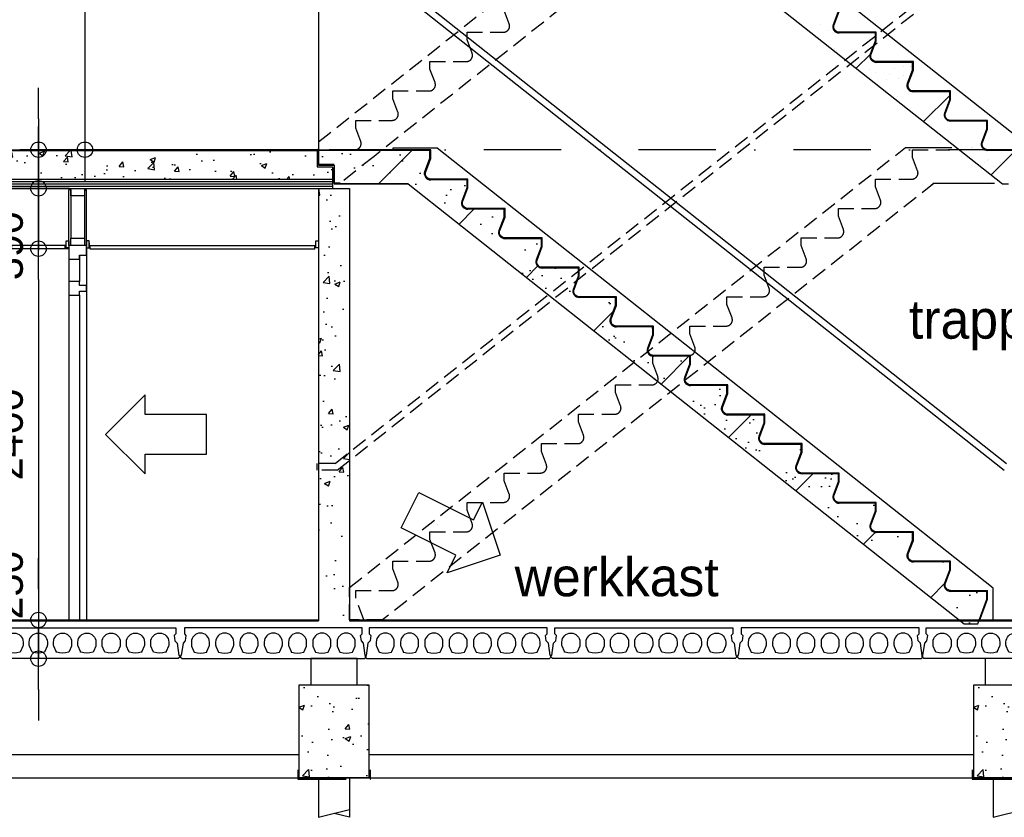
# Model space of a CAD drawing. Extents: x 0 to 140000, y 0 to 84100.
# Tile 89 of 105: x 112482 to 118847, y 44359 to 49515. Entities that reach past the tile are written whole.
import ezdxf
from ezdxf.enums import TextEntityAlignment as Align

# ---------------------------------------------------------------- set-up
doc = ezdxf.new("R2010")
doc.units = 0
doc.header["$LTSCALE"] = 100
doc.header["$MEASUREMENT"] = 0
doc.header["$PDMODE"] = 35
doc.header["$PDSIZE"] = 5
for name, pattern in [('B0201', [50, 31.25, -6.25, 6.25, -6.25]), ('B0702', [4.6875, 3.125, -1.5625]), ('DASHDOT', [1, 0.5, -0.25, 0, -0.25]), ('DASHEDX2', [1.5, 1, -0.5])]:
    doc.linetypes.add(name, pattern=pattern)
doc.layers.get('0').update_dxf_attribs({"linetype": 'CONTINUOUS'})
doc.layers.get('DEFPOINTS').update_dxf_attribs({"linetype": 'CONTINUOUS'})
for name, color, linetype in [('AA24----_TRAPPEN', 1, 'CONTINUOUS'), ('AA28----_ARCEER', 2, 'CONTINUOUS'), ('AA28----_KONSTRUKTIE', 1, 'CONTINUOUS'), ('AL$0A---_WIJZIGINGEN', 2, 'CONTINUOUS'), ('AL$7A---_STRAMIEN', 42, 'B0201'), ('AL$8A---_HULPLIJNEN', 1, 'CONTINUOUS'), ('AL21XN6-_KUNSTSTOF', 2, 'CONTINUOUS'), ('AL23----_VLOEREN', 7, 'CONTINUOUS'), ('AL24----_TRAPPEN', 2, 'CONTINUOUS'), ('AL24MH--_METAAL', 2, 'CONTINUOUS'), ('AL28----_KONSTRUKTIE', 3, 'CONTINUOUS'), ('AL32----_BINNENKOZIJ', 7, 'CONTINUOUS'), ('AL43----_VLOERAFW', 1, 'CONTINUOUS'), ('AL45----_PLAFONDAFW', 7, 'CONTINUOUS'), ('AM$1A---_ALGEMEEN', 1, 'CONTINUOUS'), ('AT$0A---_WIJZIGINGEN', 7, 'CONTINUOUS'), ('AT$1A---_ALGEMEEN', 7, 'CONTINUOUS')]:
    doc.layers.add(name, color=color, linetype=linetype)
doc.styles.add('00_10', font='B-GBP.shx', dxfattribs={"height": 12})
doc.styles.add('03_AT', font='B-GBP')
doc.styles.add('B-01', font='b-gbp')
doc.dimstyles.new('BV100-18', dxfattribs={"dimscale": 100, "dimtxt": 2, "dimasz": 2, "dimexe": 3, "dimexo": 3, "dimgap": 1, "dimtad": 1, "dimdec": 0, "dimzin": 0, "dimtxsty": 'B-01', "dimblk": 'TOD', "dimcen": 1, "dimdle": 1.25, "dimse1": 1, "dimse2": 1, "dimclrd": 1, "dimclre": 1, "dimclrt": 1, "dimazin": 3, "dimtfac": 0.5, "dimtdec": 0, "dimtix": 1, "dimtmove": 0, "dimatfit": 3, "dimtolj": 1, "dimtzin": 0})
pattern_1 = [(50, (0, 0), (358.6301, -31.3761), [37.5, -412.5]), (355, (0, 0), (-69.3757, 376.0961), [30, -330]), (100.4514, (29.9, -2.6), (289.2547, 344.7198), [31.8701, -350.5711]), (46.1842, (0, 100), (533.6205, -82.7595), [56.25, -618.75]), (96.6356, (44.47, 93.1), (467.3314, 487.059), [47.8051, -525.8565]), (351.1842, (0, 100), (467.331, 487.0593), [45, -495]), (21, (50, 75), (298.4535, -201.30945), [37.5, -412.5]), (326, (50, 75), (121.6577, 362.575), [30, -330]), (71.4514, (74.87, 58.22), (420.1113, 161.2652), [31.8701, -350.5711]), (37.5, (0, 0), (6.07993, 166.44693), [0, -326, 0, -335, 0, -331.25]), (7.5, (0, 0), (131.53477, 197.20586), [0, -191, 0, -318.5, 0, -126.25]), (327.5, (-111.5, 0), (266.91122, -11.27744), [0, -125, 0, -390, 0, -517.5]), (317.5, (-161.5, 0), (291.5931, 50.0525), [0, -162.5, 0, -259, 0, -367.5])]

# ---------------------------------------------------------------- blocks, each defined once
blk = doc.blocks.new('16EEN')
at = {"layer": 'AL24----_TRAPPEN', "color": 1, "linetype": 'DASHEDX2'}
for p, q in [((4560, 3060), (3794.3, 3060)), ((3840, 3045), (3840, 3045)), ((3973.7, 2824.2), (3973.7, 2824.2)), ((0, 56.4), (0, 20))]:
    blk.add_line(p, q, dxfattribs=at)
for points in [[(0, 56.4), (2039.9, 1671.3), (3794.3, 3060)], [(4560, 3060), (4560, 3060), (4560, 3060), (4560, 2950), (4460, 2950), (4460, 2824.2), (3973.7, 2824.2)], [(3973.7, 2824.2), (2278.7, 1482.3), (358.6, -37.7)], [(358.6, -37.7), (140, -210.8), (100, -210.8), (100, -90), (0, -90), (0, 20)]]:
    blk.add_lwpolyline(points, dxfattribs=at)
blk.add_lwpolyline([(0, 5), (234.9, 5, 0.227792), (266.1, 20, 0.261738), (272.5, 58.7), (240, 145), (240, 195), (474.9, 195, 0.520567), (512.5, 248.7), (480, 335), (480, 385), (714.9, 385, 0.520567), (752.5, 438.7), (720, 525), (720, 575), (954.9, 575, 0.520567), (992.5, 628.7), (960, 715), (960, 765), (1194.9, 765, 0.520567), (1232.5, 818.7), (1200, 905), (1200, 955), (1434.9, 955, 0.520567), (1472.5, 1008.7), (1440, 1095), (1440, 1145), (1674.9, 1145, 0.520567), (1712.5, 1198.7), (1680, 1285), (1680, 1335), (1914.9, 1335, 0.322881), (1952.8, 1362.4, 0.16924), (1952.5, 1388.7), (1920, 1475), (1920, 1525), (2154.9, 1525, 0.311297), (2192.3, 1550.8, 0.180087), (2192.5, 1578.7), (2160, 1665), (2160, 1715), (2394.9, 1715, 0.520567), (2432.5, 1768.7), (2400, 1855), (2400, 1905), (2634.9, 1905, 0.520567), (2672.5, 1958.7), (2640, 2045), (2640, 2095), (2874.9, 2095, 0.520567), (2912.5, 2148.7), (2880, 2235), (2880, 2285), (3114.9, 2285, 0.520567), (3152.5, 2338.7), (3120, 2425), (3120, 2475), (3354.9, 2475, 0.520567), (3392.5, 2528.7), (3360, 2615), (3360, 2665), (3594.9, 2665, 0.520567), (3632.5, 2718.7), (3600, 2805), (3600, 2855), (3834.9, 2855, 0.520567), (3872.5, 2908.7), (3840, 2995), (3840, 3045), (4560, 3045)], format="xyb", dxfattribs=at)
blk = doc.blocks.new('TOD')
for p, q in [((0, -1), (0, 1)), ((-1, 0), (1, 0))]:
    blk.add_line(p, q)
blk.add_circle((0, 0), 0.25)
blk = doc.blocks.new('*D138')
at = {"color": 1, "linetype": 'BYBLOCK'}
blk.add_line((112604, 50874.7), (112604, 48874.7), dxfattribs=at)
at = {"layer": 'DEFPOINTS', "color": 0, "linetype": 'BYBLOCK'}
for p in [(112404, 51074.7), (112404, 48674.7), (112604, 48674.7)]:
    blk.add_point(p, dxfattribs=at)
at = {"color": 1, "linetype": 'BYBLOCK', "xscale": 200, "yscale": 200, "zscale": 200}
for p, rotation in [((112604, 51074.7), 90), ((112604, 48674.7), 270)]:
    blk.add_blockref('TOD', p, dxfattribs=dict(at, rotation=rotation))
at = {"color": 1, "linetype": 'BYBLOCK', "insert": (112404, 49874.7), "char_height": 200, "attachment_point": 5, "rotation": 90, "style": 'B-01'}
blk.add_mtext('\\A1;2400', dxfattribs=at)
blk = doc.blocks.new('*D139')
at = {"color": 1, "linetype": 'BYBLOCK'}
for p, q in [((112604, 48874.7), (112604, 49074.7)), ((112604, 48674.7), (112604, 48424.7)), ((112604, 48674.7), (112604, 48424.7)), ((112604, 48224.7), (112604, 48024.7))]:
    blk.add_line(p, q, dxfattribs=at)
at = {"layer": 'DEFPOINTS', "color": 0, "linetype": 'BYBLOCK'}
for p in [(112404, 48674.7), (112604, 48424.7), (112604, 48424.7)]:
    blk.add_point(p, dxfattribs=at)
at = {"color": 1, "linetype": 'BYBLOCK', "xscale": 200, "yscale": 200, "zscale": 200}
for p, rotation in [((112604, 48674.7), 270), ((112604, 48424.7), 90)]:
    blk.add_blockref('TOD', p, dxfattribs=dict(at, rotation=rotation))
at = {"color": 1, "linetype": 'BYBLOCK', "insert": (112169.5, 49000.2), "char_height": 200, "attachment_point": 5, "rotation": 90, "style": 'B-01'}
blk.add_mtext('\\A1;250', dxfattribs=at)
blk = doc.blocks.new('*D140')
at = {"color": 1, "linetype": 'BYBLOCK'}
for p, q in [((112604, 48624.7), (112604, 48824.7)), ((112604, 48424.7), (112604, 48034.7)), ((112604, 48424.7), (112604, 48034.7)), ((112604, 47834.7), (112604, 47634.7))]:
    blk.add_line(p, q, dxfattribs=at)
at = {"layer": 'DEFPOINTS', "color": 0, "linetype": 'BYBLOCK'}
for p in [(112804, 48424.7), (112604, 48034.7), (112804, 48034.7)]:
    blk.add_point(p, dxfattribs=at)
at = {"color": 1, "linetype": 'BYBLOCK', "xscale": 200, "yscale": 200, "zscale": 200}
for p, rotation in [((112604, 48424.7), 270), ((112604, 48034.7), 90)]:
    blk.add_blockref('TOD', p, dxfattribs=dict(at, rotation=rotation))
at = {"color": 1, "linetype": 'BYBLOCK', "insert": (112404, 48054.5), "char_height": 200, "attachment_point": 5, "rotation": 90, "style": 'B-01'}
blk.add_mtext('\\A1;390', dxfattribs=at)
blk = doc.blocks.new('*D141')
at = {"color": 1, "linetype": 'BYBLOCK'}
blk.add_line((112604, 47834.7), (112604, 45834.7), dxfattribs=at)
at = {"layer": 'DEFPOINTS', "color": 0, "linetype": 'BYBLOCK'}
for p in [(112404, 48034.7), (112404, 45634.7), (112604, 45634.7)]:
    blk.add_point(p, dxfattribs=at)
at = {"color": 1, "linetype": 'BYBLOCK', "xscale": 200, "yscale": 200, "zscale": 200}
for p, rotation in [((112604, 48034.7), 90), ((112604, 45634.7), 270)]:
    blk.add_blockref('TOD', p, dxfattribs=dict(at, rotation=rotation))
at = {"color": 1, "linetype": 'BYBLOCK', "insert": (112404, 46834.7), "char_height": 200, "attachment_point": 5, "rotation": 90, "style": 'B-01'}
blk.add_mtext('\\A1;2400', dxfattribs=at)
blk = doc.blocks.new('*D142')
at = {"color": 1, "linetype": 'BYBLOCK'}
for p, q in [((112504, 45834.7), (112504, 46034.7)), ((112504, 45634.7), (112504, 45384.7)), ((112504, 45634.7), (112504, 45384.7)), ((112504, 45184.7), (112504, 44984.7))]:
    blk.add_line(p, q, dxfattribs=at)
at = {"layer": 'DEFPOINTS', "color": 0, "linetype": 'BYBLOCK'}
for p in [(112304, 45634.7), (112504, 45384.7), (112504, 45384.7)]:
    blk.add_point(p, dxfattribs=at)
at = {"color": 1, "linetype": 'BYBLOCK', "xscale": 200, "yscale": 200, "zscale": 200}
for p, rotation in [((112504, 45634.7), 270), ((112504, 45384.7), 90)]:
    blk.add_blockref('TOD', p, dxfattribs=dict(at, rotation=rotation))
at = {"color": 1, "linetype": 'BYBLOCK', "insert": (112304, 45860.2), "char_height": 200, "attachment_point": 5, "rotation": 90, "style": 'B-01'}
blk.add_mtext('\\A1;250', dxfattribs=at)
blk = doc.blocks.new('N110200A_8790002')
blk.add_lwpolyline([(590, 0), (600, 10), (600, 20), (595, 20), (583.485281, 100.60303), (569.343146, 114.745166), (564.393398, 149.393398), (575, 160), (575, 200), (-575, 200), (-575, 160), (-564.393398, 149.393398), (-569.343146, 114.745166), (-583.485281, 100.60303), (-595, 20), (-600, 20), (-600, 10), (-590, 0)], close=True)
for points in [[(-529.5, 106.5), (-529.5, 86.873683, 0.099699), (-528.330573, 81.0672), (-513.225136, 45.08727, 0.216278), (-508.981623, 41.155233, 0.162058), (-433.018377, 41.155233, 0.216278), (-428.774864, 45.08727), (-413.669427, 81.0672, 0.099699), (-412.5, 86.873683), (-412.5, 106.5, 1)], [(-372.5, 106.5), (-372.5, 86.873683, 0.099699), (-371.330573, 81.0672), (-356.225136, 45.08727, 0.216278), (-351.981623, 41.155233, 0.162058), (-276.018377, 41.155233, 0.216278), (-271.774864, 45.08727), (-256.669427, 81.0672, 0.099699), (-255.5, 86.873683), (-255.5, 106.5, 1)], [(-215.5, 106.5), (-215.5, 86.873683, 0.099699), (-214.330573, 81.0672), (-199.225136, 45.08727, 0.216278), (-194.981623, 41.155233, 0.162058), (-119.018377, 41.155233, 0.216278), (-114.774864, 45.08727), (-99.669427, 81.0672, 0.099699), (-98.5, 86.873683), (-98.5, 106.5, 1)], [(-58.5, 106.5), (-58.5, 86.873683, 0.099699), (-57.330573, 81.0672), (-42.225136, 45.08727, 0.216278), (-37.981623, 41.155233, 0.162058), (37.981623, 41.155233, 0.216278), (42.225136, 45.08727), (57.330573, 81.0672, 0.099699), (58.5, 86.873683), (58.5, 106.5, 1)], [(98.5, 106.5), (98.5, 86.873683, 0.099699), (99.669427, 81.0672), (114.774864, 45.08727, 0.216278), (119.018377, 41.155233, 0.162058), (194.981623, 41.155233, 0.216278), (199.225136, 45.08727), (214.330573, 81.0672, 0.099699), (215.5, 86.873683), (215.5, 106.5, 1)], [(255.5, 106.5), (255.5, 86.873683, 0.099699), (256.669427, 81.0672), (271.774864, 45.08727, 0.216278), (276.018377, 41.155233, 0.162058), (351.981623, 41.155233, 0.216278), (356.225136, 45.08727), (371.330573, 81.0672, 0.099699), (372.5, 86.873683), (372.5, 106.5, 1)], [(412.5, 106.5), (412.5, 86.873683, 0.099699), (413.669427, 81.0672), (428.774864, 45.08727, 0.216278), (433.018377, 41.155233, 0.162058), (508.981623, 41.155233, 0.216278), (513.225136, 45.08727), (528.330573, 81.0672, 0.099699), (529.5, 86.873683), (529.5, 106.5, 1)]]:
    blk.add_lwpolyline(points, format="xyb", close=True)
blk = doc.blocks.new('AS00S005')
at = {"layer": 'AL$0A---_WIJZIGINGEN'}
blk.add_lwpolyline([(0, 0), (-5.12, -5.12), (-5.12, -2.56), (-13.06, -2.56), (-13.06, 2.56), (-5.12, 2.56), (-5.12, 5.12)], close=True, dxfattribs=at)
at = {"layer": 'AT$0A---_WIJZIGINGEN', "color": 3, "style": '03_AT'}
blk.add_attdef('NUMMER', text='', height=3.5, dxfattribs=at).set_placement((-8.98, -0.06), align=Align.MIDDLE)

msp = doc.modelspace()

# ---------------------------------------------------------------- hatches: boundary and pattern name
at = {"layer": 'AA24----_TRAPPEN'}
h = msp.add_hatch(dxfattribs=at)
h.set_pattern_fill('PREFAB3', color=1, scale=880, style=0)
h.set_pattern_definition([(0, (140.8, 387.2), (519.2, 378.4), [0, -211.2, 0, -281.6, 0, -492.8]), (10, (501.6, 792), (291.1806, 730.4603), [0, -545.6, 0, -123.2, 0, -466.4]), (20, (202.4, 704), (185.4513, 854.139), [0, -378.4, 0, -255.2, 0, -554.4]), (30, (545.6, 616), (20.883, 703.0296), [0, -492.8, 0, -624.8, 0, -448.8]), (40, (396, 528), (246.4736, 746.7323), [0, -360.8, 0, -290.4, 0, -501.6]), (50, (765.6, 440), (-135.5938, 550.3049), [0, -105.6, 0, -695.2, 0, -413.6]), (60, (598.4, 352), (-132.2086, 950.208), [0, -132, 0, -413.6, 0, -475.2]), (70, (387.2, 264), (-247.9574, 502.2987), [0, -246.4, 0, -281.6, 0, -642.4]), (80, (448.8, 176), (-300.8515, 624.9365), [0, -316.8, 0, -378.4]), (90, (827.2, 88), (-589.6, 404.8), [0, -484, 0, -272.8, 0, -642.4]), (100, (88, 176), (-533.1868, 236.6077), [0, -246.4, 0, -510.4, 0, -580.8]), (110, (176, 264), (-551.9752, 435.9014), [0, -422.4, 0, -334.4, 0, -466.4]), (120, (264, 352), (-784.9035, 268.2927), [0, -580.8, 0, -184.8, 0, -668.8]), (130, (352, 440), (-581.375, -5.353), [0, -334.4, 0, -123.2, 0, -686.4]), (140, (440, 528), (-914.1775, -117.458), [0, -96.8, 0, -510.4, 0, -422.4]), (150, (528, 616), (-707.5142, -292.6506), [0, -246.4, 0, -290.4, 0, -563.2]), (160, (616, 704), (-870.7687, -488.436), [0, -519.2, 0, -211.2, 0, -360.8]), (170, (704, 792), (-426.616, -443.0498), [0, -334.4, 0, -193.6, 0, -677.6]), (45, (0, 0), (-390.2777, 390.2777), [])])
edge = h.paths.add_edge_path()
edge.add_line((116814.7, 47289.6), (116814.7, 47339.6))
edge.add_line((116814.7, 47339.6), (116579.8, 47339.6))
edge.add_arc((116579.8, 47379.6), 40, 158.78874, 270, ccw=False)
edge.add_line((116542.5, 47394.1), (116574.7, 47479.6))
edge.add_line((116574.7, 47479.6), (116574.7, 47529.6))
edge.add_line((116574.7, 47529.6), (116339.8, 47529.6))
edge.add_arc((116339.8, 47569.6), 40, 158.78874, 270, ccw=False)
edge.add_line((116302.5, 47584.1), (116334.7, 47669.6))
edge.add_line((116334.7, 47669.6), (116334.7, 47719.6))
edge.add_line((116334.7, 47719.6), (116099.8, 47719.6))
edge.add_arc((116099.8, 47759.6), 40, 158.78874, 270, ccw=False)
edge.add_line((116062.5, 47774.1), (116094.7, 47859.6))
edge.add_line((116094.7, 47859.6), (116094.7, 47909.6))
edge.add_line((116094.7, 47909.6), (115859.8, 47909.6))
edge.add_arc((115859.8, 47949.6), 40, 158.78874, 270, ccw=False)
edge.add_line((115822.5, 47964.1), (115854.7, 48049.6))
edge.add_line((115854.7, 48049.6), (115854.7, 48099.6))
edge.add_line((115854.7, 48099.6), (115619.8, 48099.6))
edge.add_arc((115619.8, 48139.6), 40, 158.78874, 270, ccw=False)
edge.add_line((115582.5, 48154.1), (115614.7, 48239.6))
edge.add_line((115614.7, 48239.6), (115614.7, 48289.6))
edge.add_line((115614.7, 48289.6), (115379.8, 48289.6))
edge.add_arc((115379.8, 48329.6), 40, 158.78874, 270, ccw=False)
edge.add_line((115342.5, 48344.1), (115374.7, 48429.6))
edge.add_line((115374.7, 48429.6), (115374.7, 48479.6))
edge.add_line((115374.7, 48479.6), (115139.8, 48479.6))
edge.add_arc((115139.8, 48519.6), 40, 158.78874, 270, ccw=False)
edge.add_line((115102.5, 48534.1), (115134.7, 48619.6))
edge.add_line((115134.7, 48619.6), (115134.7, 48669.6))
edge.add_line((115134.7, 48669.6), (114414.7, 48669.7))
edge.add_line((114414.7, 48669.7), (114414.7, 48574.6))
edge.add_line((114414.7, 48574.6), (114514.7, 48574.6))
edge.add_line((114514.7, 48574.6), (114514.7, 48453.8))
edge.add_line((114514.7, 48453.8), (114994.7, 48453.8))
edge.add_line((114994.7, 48453.8), (118587.3, 45609.6))
edge.add_line((118587.3, 45609.6), (118675.4, 45609.6))
edge.add_line((118675.4, 45609.6), (118734.7, 45769.6))
edge.add_line((118734.7, 45769.6), (118734.7, 45819.6))
edge.add_line((118734.7, 45819.6), (118499.8, 45819.6))
edge.add_arc((118499.8, 45859.6), 40, 158.78874, 270, ccw=False)
edge.add_line((118462.5, 45874.1), (118494.7, 45959.6))
edge.add_line((118494.7, 45959.6), (118494.7, 46009.6))
edge.add_line((118494.7, 46009.6), (118259.8, 46009.6))
edge.add_arc((118259.8, 46049.6), 40, 158.78874, 270, ccw=False)
edge.add_line((118222.5, 46064.1), (118254.7, 46149.6))
edge.add_line((118254.7, 46149.6), (118254.7, 46199.6))
edge.add_line((118254.7, 46199.6), (118019.8, 46199.6))
edge.add_arc((118019.8, 46239.6), 40, 158.78874, 270, ccw=False)
edge.add_line((117982.5, 46254.1), (118014.7, 46339.6))
edge.add_line((118014.7, 46339.6), (118014.7, 46389.6))
edge.add_line((118014.7, 46389.6), (117779.8, 46389.6))
edge.add_arc((117779.8, 46429.6), 40, 158.78874, 270, ccw=False)
edge.add_line((117742.5, 46444.1), (117774.7, 46529.6))
edge.add_line((117774.7, 46529.6), (117774.7, 46579.6))
edge.add_line((117774.7, 46579.6), (117539.8, 46579.6))
edge.add_arc((117539.8, 46619.6), 40, 158.78874, 270, ccw=False)
edge.add_line((117502.5, 46634.1), (117534.7, 46719.6))
edge.add_line((117534.7, 46719.6), (117534.7, 46769.6))
edge.add_line((117534.7, 46769.6), (117299.8, 46769.6))
edge.add_arc((117299.8, 46809.6), 40, 158.78874, 270, ccw=False)
edge.add_line((117262.5, 46824.1), (117294.7, 46909.6))
edge.add_line((117294.7, 46909.6), (117294.7, 46959.6))
edge.add_line((117294.7, 46959.6), (117059.8, 46959.6))
edge.add_arc((117059.8, 46999.6), 40, 158.78874, 270, ccw=False)
edge.add_line((117022.5, 47014.1), (117054.7, 47099.6))
edge.add_line((117054.7, 47099.6), (117054.7, 47149.6))
edge.add_line((117054.7, 47149.6), (116819.8, 47149.6))
edge.add_arc((116819.8, 47189.6), 40, 158.78874, 270, ccw=False)
edge.add_line((116782.5, 47204.1), (116814.7, 47289.6))
at = {"layer": 'AA28----_ARCEER'}
h = msp.add_hatch(dxfattribs=at)
h.set_pattern_fill('AR-CONC', color=1, scale=50, style=0)
h.set_pattern_definition(pattern_1)
h.paths.add_polyline_path([(114404.7, 48669.7), (109916.7, 48669.7), (109716.7, 48669.7), (109716.7, 47834.7), (109916.7, 47834.7), (109916.7, 48424.7), (109916.7, 48484.7), (114504.7, 48484.7), (114504.7, 48564.6), (114404.7, 48564.6)])
h = msp.add_hatch(dxfattribs=at)
h.set_pattern_fill('AR-CONC', color=1, scale=50, style=0)
h.set_pattern_definition(pattern_1)
h.paths.add_polyline_path([(114414.7, 45634.7), (114614.7, 45634.7), (114614.7, 48424.7), (114414.7, 48424.7)])
at = {"layer": 'AA28----_KONSTRUKTIE'}
h = msp.add_hatch(dxfattribs=at)
h.set_pattern_fill('AR-CONC', color=256, scale=50, style=0)
h.set_pattern_definition([(50, (-6267, 0), (358.6301, -31.3761), [37.5, -412.5]), (355, (-6267, 0), (-69.3757, 376.0961), [30, -330]), (100.4514, (-6237.1, -2.6), (289.2547, 344.7198), [31.8701, -350.5711]), (46.1842, (-6267, 100), (533.6205, -82.7595), [56.25, -618.75]), (96.6356, (-6222.53, 93.1), (467.3314, 487.059), [47.8051, -525.8565]), (351.1842, (-6267, 100), (467.331, 487.0593), [45, -495]), (21, (-6217, 75), (298.4535, -201.30945), [37.5, -412.5]), (326, (-6217, 75), (121.6577, 362.575), [30, -330]), (71.4514, (-6192.13, 58.22), (420.1113, 161.26525), [31.8701, -350.5711]), (37.5, (-6267, 0), (6.07993, 166.44693), [0, -326, 0, -335, 0, -331.25]), (7.5, (-6267, 0), (131.53477, 197.20586), [0, -191, 0, -318.5, 0, -126.25]), (327.5, (-6378.5, 0), (266.91122, -11.27744), [0, -125, 0, -390, 0, -517.5]), (317.5, (-6428.5, 0), (291.5931, 50.0525), [0, -162.5, 0, -259, 0, -367.5])])
h.paths.add_polyline_path([(114289.7, 45214.7), (114739.7, 45214.7), (114739.7, 44614.7), (114289.7, 44614.7)])
h = msp.add_hatch(dxfattribs=at)
h.set_pattern_fill('AR-CONC', color=256, scale=50, style=0)
h.set_pattern_definition([(50, (-1907, 0), (358.6301, -31.3761), [37.5, -412.5]), (355, (-1907, 0), (-69.3757, 376.0961), [30, -330]), (100.4514, (-1877.1, -2.6), (289.2547, 344.7198), [31.8701, -350.5711]), (46.1842, (-1907, 100), (533.6205, -82.7595), [56.25, -618.75]), (96.6356, (-1862.53, 93.1), (467.3314, 487.059), [47.8051, -525.8565]), (351.1842, (-1907, 100), (467.331, 487.0593), [45, -495]), (21, (-1857, 75), (298.4535, -201.30945), [37.5, -412.5]), (326, (-1857, 75), (121.6577, 362.575), [30, -330]), (71.4514, (-1832.13, 58.22), (420.1113, 161.26525), [31.8701, -350.5711]), (37.5, (-1907, 0), (6.07993, 166.44693), [0, -326, 0, -335, 0, -331.25]), (7.5, (-1907, 0), (131.53477, 197.20586), [0, -191, 0, -318.5, 0, -126.25]), (327.5, (-2018.5, 0), (266.91122, -11.27744), [0, -125, 0, -390, 0, -517.5]), (317.5, (-2068.5, 0), (291.5931, 50.0525), [0, -162.5, 0, -259, 0, -367.5])])
h.paths.add_polyline_path([(118649.7, 45214.7), (119099.7, 45214.7), (119099.7, 44614.7), (118649.7, 44614.7)])

# ---------------------------------------------------------------- linework, layer by layer
for p, q in [((112812.3, 48414.7), (112800.3, 48414.7)), ((112902.3, 48414.7), (112914.3, 48414.7))]:
    msp.add_line(p, q)
for points in [[(112902.3, 48424.7), (112902.3, 48376.7), (112812.3, 48376.7), (112812.3, 48424.7)], [(112902.3, 48103.7), (112902.3, 48055.7), (112812.3, 48055.7), (112812.3, 48103.7)]]:
    msp.add_lwpolyline(points, close=True)
at = {"layer": 'AA24----_TRAPPEN', "color": 1}
for p, q in [((117659, 49484.6), (117659, 49484.6)), ((117707, 49447.3), (117707, 49447.3)), ((117748.5, 49326.1), (117748.5, 49326.1)), ((117762, 49319.2), (117762, 49319.2)), ((117890.3, 49201.5), (117982.3, 49293.4)), ((118195.8, 49213.8), (118195.8, 49213.8)), ((118240.2, 49210.7), (118240.2, 49210.7)), ((117975.4, 49196), (117975.4, 49196)), ((118014.9, 49171.6), (118014.9, 49171.6)), ((118106.4, 49158.3), (118106.4, 49158.3)), ((118139, 49199.3), (118139, 49199.3)), ((118196.9, 49156.9), (118196.9, 49156.9)), ((118240.4, 49169.3), (118240.4, 49169.3)), ((118086.9, 49126.7), (118086.9, 49126.7)), ((118162.6, 49133.7), (118162.6, 49133.7)), ((118157.6, 49016), (118157.6, 49016)), ((118326, 48856.6), (118494.7, 49025.3)), ((118381.5, 48919.3), (118381.5, 48919.3)), ((118495.3, 48806.2), (118495.3, 48806.2)), ((118714.6, 48769.2), (118714.6, 48769.2)), ((118637, 48688), (118637, 48688)), ((118638.9, 48690.8), (118638.9, 48690.8)), ((118761.6, 48511.7), (118919.6, 48669.7)), ((118716.2, 48593.6), (118716.2, 48593.6)), ((118737.3, 48606.4), (118737.3, 48606.4)), ((118747.2, 48611.2), (118747.2, 48611.2)), ((118775.2, 48567.9), (118775.2, 48567.9)), ((118824.5, 48590.2), (118824.5, 48590.2))]:
    msp.add_line(p, q, dxfattribs=at)
at = {"layer": 'AL$7A---_STRAMIEN', "color": 1, "linetype": 'DASHDOT', "ltscale": 10}
msp.add_line((130984.9, 48674.7), (100957.8, 48674.7), dxfattribs=at)
at = {"layer": 'AL$8A---_HULPLIJNEN'}
for p, q in [((118209, 48689.7), (118508.3, 48689.7)), ((118394.7, 48458.8), (118783.3, 48458.8)), ((110016.7, 44764.7), (114289.7, 44764.7)), ((114739.7, 44764.7), (118649.7, 44764.7)), ((110016.7, 44614.7), (120631.7, 44614.7))]:
    msp.add_line(p, q, dxfattribs=at)
at = {"layer": 'AL21XN6-_KUNSTSTOF', "color": 0, "linetype": 'B0702'}
for points in [[(114279.7, 44664.7), (114279.7, 44604.7), (114749.7, 44604.7), (114749.7, 44664.7)], [(118639.7, 44664.7), (118639.7, 44604.7), (119109.7, 44604.7), (119109.7, 44664.7)]]:
    msp.add_lwpolyline(points, dxfattribs=at)
at = {"layer": 'AL23----_VLOEREN'}
for p, q in [((114414.7, 48574.7), (114414.7, 48624.7)), ((109716.7, 45629.7), (114414.7, 45629.7)), ((114614.7, 45629.7), (120706.7, 45629.7))]:
    msp.add_line(p, q, dxfattribs=at)
at = {"layer": 'AL23----_VLOEREN', "color": 3}
for p, q in [((109916.7, 48484.7), (114504.7, 48484.7)), ((109916.7, 48424.7), (114504.7, 48424.7))]:
    msp.add_line(p, q, dxfattribs=at)
at = {"layer": 'AL23----_VLOEREN', "color": 8}
for p, q in [((109916.7, 48469.7), (114504.7, 48469.7)), ((109916.7, 48454.7), (114504.7, 48454.7)), ((109916.7, 48439.7), (114504.7, 48439.7))]:
    msp.add_line(p, q, dxfattribs=at)
at = {"layer": 'AL23----_VLOEREN', "color": 3}
msp.add_lwpolyline([(109916.7, 48669.7), (114404.7, 48669.7), (114404.7, 48564.6), (114504.7, 48564.6), (114504.7, 48424.7)], dxfattribs=at)
at = {"layer": 'AL24----_TRAPPEN', "color": 1}
for p, q in [((118974.7, 48720.9), (115180.4, 51724.7)), ((114894.7, 48684.7), (114894.7, 48669.7)), ((115180.4, 48684.7), (114894.7, 48684.7)), ((118499.8, 45824.6), (118739.7, 45824.6))]:
    msp.add_line(p, q, dxfattribs=at)
at = {"layer": 'AL24----_TRAPPEN', "color": 0}
for p, q in [((114994.7, 51493.8), (118834.7, 48453.8)), ((114994.7, 48453.8), (114514.7, 48453.8)), ((118834.7, 48453.8), (118874.7, 48453.8))]:
    msp.add_line(p, q, dxfattribs=at)
at = {"layer": 'AL24----_TRAPPEN'}
for p, q in [((114994.7, 51493.8), (118834.7, 48453.8)), ((117742.5, 49484.1), (117774.7, 49569.7)), ((118014.7, 49429.7), (117779.8, 49429.7)), ((118014.7, 49379.7), (118014.7, 49429.7)), ((117982.5, 49294.1), (118014.7, 49379.7)), ((118254.7, 49239.7), (118019.8, 49239.7)), ((118254.7, 49189.7), (118254.7, 49239.7)), ((118222.5, 49104.1), (118254.7, 49189.7)), ((118494.7, 49049.7), (118259.8, 49049.7)), ((118494.7, 48999.7), (118494.7, 49049.7)), ((118462.5, 48914.1), (118494.7, 48999.7)), ((118734.7, 48859.7), (118499.8, 48859.7)), ((118734.7, 48809.7), (118734.7, 48859.7)), ((118702.5, 48724.1), (118734.7, 48809.7)), ((115134.7, 48669.6), (114414.7, 48669.7)), ((114414.7, 48669.7), (114414.7, 48574.6)), ((115134.7, 48619.6), (115134.7, 48669.6)), ((118974.7, 48669.7), (118739.8, 48669.7)), ((114414.7, 48574.6), (114514.7, 48574.6)), ((114514.7, 48574.6), (114514.7, 48453.8)), ((115102.5, 48534.1), (115134.7, 48619.6)), ((114514.7, 48453.8), (114994.7, 48453.8)), ((114994.7, 48453.8), (118587.3, 45609.6)), ((115374.7, 48479.6), (115139.8, 48479.6)), ((115374.7, 48429.6), (115374.7, 48479.6)), ((118834.7, 48453.8), (118874.7, 48453.8)), ((115342.5, 48344.1), (115374.7, 48429.6)), ((115614.7, 48289.6), (115379.8, 48289.6)), ((115614.7, 48239.6), (115614.7, 48289.6)), ((115582.5, 48154.1), (115614.7, 48239.6)), ((115854.7, 48099.6), (115619.8, 48099.6)), ((115854.7, 48049.6), (115854.7, 48099.6)), ((115822.5, 47964.1), (115854.7, 48049.6)), ((116094.7, 47909.6), (115859.8, 47909.6)), ((116094.7, 47859.6), (116094.7, 47909.6)), ((116062.5, 47774.1), (116094.7, 47859.6)), ((116334.7, 47719.6), (116099.8, 47719.6)), ((116334.7, 47669.6), (116334.7, 47719.6)), ((116302.5, 47584.1), (116334.7, 47669.6)), ((116574.7, 47529.6), (116339.8, 47529.6)), ((116574.7, 47479.6), (116574.7, 47529.6)), ((116542.5, 47394.1), (116574.7, 47479.6)), ((116814.7, 47339.6), (116579.8, 47339.6)), ((116814.7, 47289.6), (116814.7, 47339.6)), ((116782.5, 47204.1), (116814.7, 47289.6)), ((117054.7, 47149.6), (116819.8, 47149.6)), ((117054.7, 47099.6), (117054.7, 47149.6)), ((117022.5, 47014.1), (117054.7, 47099.6)), ((117294.7, 46959.6), (117059.8, 46959.6)), ((117294.7, 46909.6), (117294.7, 46959.6)), ((117262.5, 46824.1), (117294.7, 46909.6)), ((117534.7, 46769.6), (117299.8, 46769.6)), ((117502.5, 46634.1), (117534.7, 46719.6)), ((117534.7, 46719.6), (117534.7, 46769.6)), ((117774.7, 46579.6), (117539.8, 46579.6)), ((117742.5, 46444.1), (117774.7, 46529.6)), ((117774.7, 46529.6), (117774.7, 46579.6)), ((118014.7, 46389.6), (117779.8, 46389.6)), ((117982.5, 46254.1), (118014.7, 46339.6)), ((118014.7, 46339.6), (118014.7, 46389.6)), ((118254.7, 46199.6), (118019.8, 46199.6)), ((118222.5, 46064.1), (118254.7, 46149.6)), ((118254.7, 46149.6), (118254.7, 46199.6)), ((118494.7, 46009.6), (118259.8, 46009.6)), ((118462.5, 45874.1), (118494.7, 45959.6)), ((118494.7, 45959.6), (118494.7, 46009.6)), ((118734.7, 45819.6), (118499.8, 45819.6)), ((118675.4, 45609.6), (118734.7, 45769.6)), ((118734.7, 45769.6), (118734.7, 45819.6)), ((118587.3, 45609.6), (118675.4, 45609.6))]:
    msp.add_line(p, q, dxfattribs=at)
at = {"layer": 'AL24----_TRAPPEN', "color": 1, "linetype": 'DASHEDX2'}
for p, q in [((118394.7, 48458.8), (114827.3, 45634.7)), ((118388.4, 48453.8), (118374.7, 48443))]:
    msp.add_line(p, q, dxfattribs=at)
at = {"layer": 'AL24----_TRAPPEN', "color": 1}
for points in [[(117779.8, 49434.7, -0.520335), (117746.9, 49481.6), (117779.7, 49568.7), (117779.7, 49619.7), (117779.7, 49624.7), (117774.7, 49624.7), (117539.8, 49624.7)], [(118019.8, 49244.7, -0.520335), (117986.9, 49291.6), (118019.7, 49378.7), (118019.7, 49429.7), (118019.7, 49434.7), (118014.7, 49434.7), (117779.8, 49434.7)], [(118259.8, 49054.7, -0.520335), (118226.9, 49101.6), (118259.7, 49188.7), (118259.7, 49239.7), (118259.7, 49244.7), (118254.7, 49244.7), (118019.8, 49244.7)], [(118499.8, 48864.7, -0.520335), (118466.9, 48911.6), (118499.7, 48998.7), (118499.7, 49049.7), (118499.7, 49054.7), (118494.7, 49054.7), (118259.8, 49054.7)], [(118739.8, 48674.7, -0.520335), (118706.9, 48721.6), (118739.7, 48808.7), (118739.7, 48859.7), (118739.7, 48864.7), (118734.7, 48864.7), (118499.8, 48864.7)], [(115139.8, 48484.6, -0.520335), (115106.9, 48531.6), (115139.7, 48618.7), (115139.7, 48674.6), (115139.7, 48674.6), (115139.7, 48674.6), (114894.7, 48674.6)], [(118974.7, 48674.7, -0.520335), (118974.7, 48674.7), (118974.7, 48674.7), (118974.7, 48674.7), (118974.7, 48674.7), (118974.7, 48674.7), (118739.8, 48674.7)], [(115379.8, 48294.6, -0.520335), (115346.9, 48341.6), (115379.7, 48428.7), (115379.7, 48479.6), (115379.7, 48484.6), (115374.7, 48484.6), (115139.8, 48484.6)], [(115619.8, 48104.6, -0.520335), (115586.9, 48151.6), (115619.7, 48238.7), (115619.7, 48289.6), (115619.7, 48294.6), (115614.7, 48294.6), (115379.8, 48294.6)], [(115859.8, 47914.6, -0.520335), (115826.9, 47961.6), (115859.7, 48048.7), (115859.7, 48099.6), (115859.7, 48104.6), (115854.7, 48104.6), (115619.8, 48104.6)], [(116099.8, 47724.6, -0.520335), (116066.9, 47771.6), (116099.7, 47858.7), (116099.7, 47909.6), (116099.7, 47914.6), (116094.7, 47914.6), (115859.8, 47914.6)], [(116339.8, 47534.6, -0.520335), (116306.9, 47581.6), (116339.7, 47668.7), (116339.7, 47719.6), (116339.7, 47724.6), (116334.7, 47724.6), (116099.8, 47724.6)], [(116579.8, 47344.6, -0.520335), (116546.9, 47391.6), (116579.7, 47478.7), (116579.7, 47529.6), (116579.7, 47534.6), (116574.7, 47534.6), (116339.8, 47534.6)], [(116819.8, 47154.6, -0.520335), (116786.9, 47201.6), (116819.7, 47288.7), (116819.7, 47339.6), (116819.7, 47344.6), (116814.7, 47344.6), (116579.8, 47344.6)], [(117059.8, 46964.6, -0.520335), (117026.9, 47011.6), (117059.7, 47098.7), (117059.7, 47149.6), (117059.7, 47154.6), (117054.7, 47154.6), (116819.8, 47154.6)], [(117299.8, 46774.6, -0.520335), (117266.9, 46821.6), (117299.7, 46908.7), (117299.7, 46959.6), (117299.7, 46964.6), (117294.7, 46964.6), (117059.8, 46964.6)], [(117539.8, 46584.6, -0.520335), (117506.9, 46631.6), (117539.7, 46718.7), (117539.7, 46769.6), (117539.7, 46774.6), (117534.7, 46774.6), (117299.8, 46774.6)], [(117779.8, 46394.6, -0.520335), (117746.9, 46441.6), (117779.7, 46528.7), (117779.7, 46579.6), (117779.7, 46584.6), (117774.7, 46584.6), (117539.8, 46584.6)], [(118019.8, 46204.6, -0.520335), (117986.9, 46251.6), (118019.7, 46338.7), (118019.7, 46389.6), (118019.7, 46394.6), (118014.7, 46394.6), (117779.8, 46394.6)], [(118259.8, 46014.6, -0.520335), (118226.9, 46061.6), (118259.7, 46148.7), (118259.7, 46199.6), (118259.7, 46204.6), (118254.7, 46204.6), (118019.8, 46204.6)], [(118499.8, 45824.6, -0.520335), (118466.9, 45871.6), (118499.7, 45958.7), (118499.7, 46009.6), (118499.7, 46014.6), (118494.7, 46014.6), (118259.8, 46014.6)]]:
    msp.add_lwpolyline(points, format="xyb", dxfattribs=at)
at = {"layer": 'AL24----_TRAPPEN', "color": 0}
for points in [[(118014.7, 49429.7), (117779.8, 49429.7, -0.520567), (117742.2, 49483.3), (117774.7, 49569.7), (117774.7, 49619.7)], [(118254.7, 49239.7), (118019.8, 49239.7, -0.520567), (117982.2, 49293.3), (118014.7, 49379.7), (118014.7, 49429.7)], [(118494.7, 49049.7), (118259.8, 49049.7, -0.520567), (118222.2, 49103.3), (118254.7, 49189.7), (118254.7, 49239.7)], [(118734.7, 48859.7), (118499.8, 48859.7, -0.520567), (118462.2, 48913.3), (118494.7, 48999.7), (118494.7, 49049.7)], [(118974.7, 48669.7), (118739.8, 48669.7, -0.520567), (118702.2, 48723.3), (118734.7, 48809.7), (118734.7, 48859.7)], [(115374.7, 48479.6), (115139.8, 48479.6, -0.520567), (115102.2, 48533.3), (115134.7, 48619.6), (115134.7, 48669.6)], [(115614.7, 48289.6), (115379.8, 48289.6, -0.520567), (115342.2, 48343.3), (115374.7, 48429.6), (115374.7, 48479.6)], [(115854.7, 48099.6), (115619.8, 48099.6, -0.520567), (115582.2, 48153.3), (115614.7, 48239.6), (115614.7, 48289.6)], [(116094.7, 47909.6), (115859.8, 47909.6, -0.520567), (115822.2, 47963.3), (115854.7, 48049.6), (115854.7, 48099.6)], [(116334.7, 47719.6), (116099.8, 47719.6, -0.520567), (116062.2, 47773.3), (116094.7, 47859.6), (116094.7, 47909.6)], [(116574.7, 47529.6), (116339.8, 47529.6, -0.520567), (116302.2, 47583.3), (116334.7, 47669.6), (116334.7, 47719.6)], [(116814.7, 47339.6), (116579.8, 47339.6, -0.520567), (116542.2, 47393.3), (116574.7, 47479.6), (116574.7, 47529.6)], [(117054.7, 47149.6), (116819.8, 47149.6, -0.520567), (116782.2, 47203.3), (116814.7, 47289.6), (116814.7, 47339.6)], [(117294.7, 46959.6), (117059.8, 46959.6, -0.520567), (117022.2, 47013.3), (117054.7, 47099.6), (117054.7, 47149.6)], [(117534.7, 46769.6), (117299.8, 46769.6, -0.520567), (117262.2, 46823.3), (117294.7, 46909.6), (117294.7, 46959.6)], [(117774.7, 46579.6), (117539.8, 46579.6, -0.520567), (117502.2, 46633.3), (117534.7, 46719.6), (117534.7, 46769.6)], [(118014.7, 46389.6), (117779.8, 46389.6, -0.520567), (117742.2, 46443.3), (117774.7, 46529.6), (117774.7, 46579.6)], [(118254.7, 46199.6), (118019.8, 46199.6, -0.520567), (117982.2, 46253.3), (118014.7, 46339.6), (118014.7, 46389.6)], [(118494.7, 46009.6), (118259.8, 46009.6, -0.520567), (118222.2, 46063.3), (118254.7, 46149.6), (118254.7, 46199.6)], [(118734.7, 45819.6), (118499.8, 45819.6, -0.520567), (118462.2, 45873.3), (118494.7, 45959.6), (118494.7, 46009.6)], [(118734.7, 45819.6), (118499.8, 45819.6, -0.520567), (118462.2, 45873.3), (118494.7, 45959.6), (118494.7, 46009.6)]]:
    msp.add_lwpolyline(points, format="xyb", dxfattribs=at)
for points in [[(115134.7, 48669.6), (114414.7, 48669.7), (114414.7, 48574.6), (114514.7, 48574.6), (114514.7, 48453.8)], [(114994.7, 48453.8), (118587.3, 45609.6), (118675.4, 45609.6), (118734.7, 45769.6), (118734.7, 45819.6)]]:
    msp.add_lwpolyline(points, dxfattribs=at)
at = {"layer": 'AL24----_TRAPPEN', "color": 1, "linetype": 'DASHEDX2'}
msp.add_lwpolyline([(114827.3, 45634.7), (114614.7, 45634.7), (114614.7, 45844.4), (118209, 48689.7)], dxfattribs=at)
for points in [[(114706.6, 45634.7), (114654.7, 45774.7), (114654.7, 45824.7), (114889.6, 45824.7, 0.520567), (114927.1, 45878.3), (114894.7, 45964.7), (114894.7, 46014.7), (115129.6, 46014.7, 0.520567), (115167.1, 46068.3), (115134.7, 46154.7), (115134.7, 46204.7), (115369.6, 46204.7, 0.520567), (115407.1, 46258.3), (115374.7, 46344.7), (115374.7, 46394.7), (115609.6, 46394.7, 0.520567), (115647.1, 46448.3), (115614.7, 46534.7), (115614.7, 46584.7), (115849.6, 46584.7, 0.520567), (115887.1, 46638.3), (115854.7, 46724.7), (115854.7, 46774.7), (116089.6, 46774.7, 0.520567), (116127.1, 46828.3), (116094.7, 46914.7), (116094.7, 46964.7), (116329.6, 46964.7, 0.322881), (116367.5, 46992, 0.16924), (116367.1, 47018.3), (116334.7, 47104.7), (116334.7, 47154.7), (116569.6, 47154.7, 0.311297), (116606.9, 47180.4, 0.180087), (116607.1, 47208.3), (116574.7, 47294.7), (116574.7, 47344.7), (116809.6, 47344.7, 0.520567), (116847.1, 47398.3), (116814.7, 47484.7), (116814.7, 47534.7), (117049.6, 47534.7, 0.520567), (117087.1, 47588.3), (117054.7, 47674.7), (117054.7, 47724.7), (117289.6, 47724.7, 0.520567), (117327.1, 47778.3), (117294.7, 47864.7), (117294.7, 47914.7), (117529.6, 47914.7, 0.520567), (117567.1, 47968.3), (117534.7, 48054.7), (117534.7, 48104.7), (117769.6, 48104.7, 0.520567), (117807.1, 48158.3), (117774.7, 48244.7), (117774.7, 48294.7), (118009.6, 48294.7, 0.520567), (118047.1, 48348.3), (118014.7, 48434.7), (118014.7, 48484.7), (118249.6, 48484.7, 0.322849), (118287.5, 48512, 0.169319), (118287.1, 48538.3), (118254.7, 48624.7), (118254.7, 48674.7), (118494.7, 48674.7)], [(114654.7, 45824.7), (114889.6, 45824.7, 0.520567), (114927.1, 45878.3), (114894.7, 45964.7), (114894.7, 46014.7)]]:
    msp.add_lwpolyline(points, format="xyb", dxfattribs=at)
at = {"layer": 'AL24----_TRAPPEN', "color": 1}
for points in [[(118682.7, 45629.6), (118774.7, 45629.6), (118774.7, 45839.2), (115180.4, 48684.7)], [(118687.4, 45629.6), (118739.7, 45768.7), (118739.7, 45819.6), (118739.7, 45824.6)]]:
    msp.add_lwpolyline(points, dxfattribs=at)
at = {"layer": 'AL24----_TRAPPEN'}
for centre in [(117779.8, 49469.7), (118019.8, 49279.7), (118259.8, 49089.7), (118499.8, 48899.7), (118739.8, 48709.7), (115139.8, 48519.6), (115379.8, 48329.6), (115619.8, 48139.6), (115859.8, 47949.6), (116099.8, 47759.6), (116339.8, 47569.6), (116579.8, 47379.6), (116819.8, 47189.6), (117059.8, 46999.6), (117299.8, 46809.6), (117539.8, 46619.6), (117779.8, 46429.6), (118019.8, 46239.6), (118259.8, 46049.6), (118499.8, 45859.6)]:
    msp.add_arc(centre, 40, 158.78874, 270, dxfattribs=at)
at = {"layer": 'AL24MH--_METAAL', "color": 1, "linetype": 'DASHEDX2'}
for p, q in [((114521.1, 46645.6), (118361.1, 49685.6)), ((114535.7, 46603.6), (118375.7, 49643.6)), ((114521.1, 46645.6), (114404.7, 46645.6)), ((114404.7, 46603.6), (114404.7, 46645.6)), ((114535.7, 46603.6), (114404.7, 46603.6))]:
    msp.add_line(p, q, dxfattribs=at)
at = {"layer": 'AL24MH--_METAAL'}
for p, q in [((115022, 49685.6), (118862, 46645.6)), ((115007.4, 49643.6), (118847.4, 46603.6))]:
    msp.add_line(p, q, dxfattribs=at)
at = {"layer": 'AL28----_KONSTRUKTIE', "color": 0}
msp.add_line((114414.7, 51074.7), (114414.7, 48669.7), dxfattribs=at)
at = {"layer": 'AL28----_KONSTRUKTIE'}
for p, q in [((114414.7, 48424.7), (114414.7, 45629.7)), ((114504.7, 48424.7), (114614.7, 48424.7)), ((114614.7, 48424.7), (114614.7, 45629.7))]:
    msp.add_line(p, q, dxfattribs=at)
at = {"layer": 'AL28----_KONSTRUKTIE', "color": 1}
for p, q in [((114414.7, 44614.7), (114414.7, 44358.7)), ((114614.7, 44614.7), (114614.7, 44358.7)), ((118774.7, 44614.7), (118774.7, 44358.7)), ((114414.7, 44358.7), (114614.7, 44408.7)), ((114614.7, 44358.7), (114514.7, 44383.7)), ((118774.7, 44358.7), (118974.7, 44408.7))]:
    msp.add_line(p, q, dxfattribs=at)
at = {"layer": 'AL28----_KONSTRUKTIE'}
for points in [[(114664.7, 45384.7), (114364.7, 45384.7), (114364.7, 45214.7), (114664.7, 45214.7), (114664.7, 45214.7), (114664.7, 45214.7)], [(119024.7, 45384.7), (118724.7, 45384.7), (118724.7, 45214.7), (119024.7, 45214.7), (119024.7, 45214.7), (119024.7, 45214.7)], [(114289.7, 45214.7), (114739.7, 45214.7), (114739.7, 44614.7), (114289.7, 44614.7)], [(118649.7, 45214.7), (119099.7, 45214.7), (119099.7, 44614.7), (118649.7, 44614.7)]]:
    msp.add_lwpolyline(points, close=True, dxfattribs=at)
at = {"layer": 'AL32----_BINNENKOZIJ'}
for p, q in [((112800.3, 48055.7), (112800.3, 48414.7)), ((112812.3, 48414.7), (112812.3, 48099.7)), ((112902.3, 48414.7), (112902.3, 48099.7)), ((112914.3, 48055.7), (112914.3, 48414.7)), ((112800.3, 48055.7), (112800.3, 45634.7)), ((112869.3, 47992.7), (112869.3, 47822.7)), ((112914.3, 48055.7), (112914.3, 45634.7)), ((112869.3, 47734.7), (112869.3, 45634.7))]:
    msp.add_line(p, q, dxfattribs=at)
for points in [[(112800.3, 47967.7), (112869.3, 47967.7), (112869.3, 47992.7), (112914.3, 47992.7), (112914.3, 48055.7), (112869.3, 48055.7), (112869.3, 48055.7), (112800.3, 48055.7)], [(112800.3, 47734.7), (112869.3, 47734.7), (112869.3, 47759.7), (112914.3, 47759.7), (112914.3, 47797.7), (112869.3, 47797.7), (112869.3, 47822.7), (112800.3, 47822.7)]]:
    msp.add_lwpolyline(points, close=True, dxfattribs=at)
at = {"layer": 'AL43----_VLOERAFW', "color": 1, "linetype": 'CONTINUOUS'}
for p, q in [((109716.7, 48674.7), (114414.7, 48674.7)), ((114414.7, 48674.7), (112682.7, 48674.7)), ((109716.7, 45634.7), (114414.7, 45634.7)), ((114614.7, 45634.7), (120706.7, 45634.7))]:
    msp.add_line(p, q, dxfattribs=at)
at = {"layer": 'AL45----_PLAFONDAFW'}
for p, q in [((112775.7, 48054.7), (109941.3, 48054.7)), ((112775.7, 48034.7), (109941.3, 48034.7)), ((112775.7, 48034.7), (112775.7, 48054.7)), ((112938.9, 48054.7), (114390.1, 48054.7)), ((112938.9, 48034.7), (112938.9, 48054.7)), ((112938.9, 48034.7), (114390.1, 48034.7)), ((114390.1, 48034.7), (114390.1, 48054.7))]:
    msp.add_line(p, q, dxfattribs=at)
at = {"layer": 'AL45----_PLAFONDAFW', "const_width": 2}
for points in [[(112779, 48073.8), (112779, 48032.1), (112759, 48032.1)], [(112935.6, 48073.8), (112935.6, 48032.1), (112955.6, 48032.1)], [(114393.4, 48073.8), (114393.4, 48032.1), (114373.4, 48032.1)]]:
    msp.add_lwpolyline(points, dxfattribs=at)
at = {"layer": 'AL45----_PLAFONDAFW'}
for points in [[(112800.3, 48039.7), (112782.3, 48039.7), (112782.3, 48084.7), (112800.3, 48084.7)], [(112914.3, 48039.7), (112932.3, 48039.7), (112932.3, 48084.7), (112914.3, 48084.7)], [(114414.7, 48039.7), (114396.7, 48039.7), (114396.7, 48084.7), (114414.7, 48084.7)]]:
    msp.add_lwpolyline(points, close=True, dxfattribs=at)

# ---------------------------------------------------------------- block references
msp.add_blockref('16EEN', (114414.7, 48669.7))
ref = msp.add_blockref('AS00S005', (113037.3, 46834.7), dxfattribs=dict(xscale=-50, yscale=50, zscale=50))
ref.add_attrib('NUMMER', 'A', dxfattribs={"layer": 'AT$0A---_WIJZIGINGEN', "color": 3, "height": 3.5, "style": '03_AT'}).set_placement((113486.4, 46831.4), align=Align.MIDDLE)
ref = msp.add_blockref('AS00S005', (115588.7, 46053.3), dxfattribs=dict(xscale=50, yscale=50, zscale=50, rotation=333.4512323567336))
ref.add_attrib('NUMMER', 'B', dxfattribs={"layer": 'AT$0A---_WIJZIGINGEN', "color": 3, "height": 3.5, "rotation": 333.45123, "style": '03_AT'}).set_placement((115185.5, 46251.1), align=Align.MIDDLE)
at = {"layer": 'AL23----_VLOEREN', "xscale": -1}
for p in [(112916.7, 45384.7), (116516.7, 45384.7), (118916.7, 45384.7)]:
    msp.add_blockref('N110200A_8790002', p, dxfattribs=at)
at = {"layer": 'AL23----_VLOEREN'}
for p in [(114121.7, 45384.7), (115316.7, 45384.7), (117721.7, 45384.7)]:
    msp.add_blockref('N110200A_8790002', p, dxfattribs=at)

# ---------------------------------------------------------------- texts
at = {"layer": 'AT$1A---_ALGEMEEN', "color": 2, "style": '00_10'}
for s, p in [('trappenhuis', (118231.2, 47453.2)), ('werkkast', (115682, 45787.7))]:
    msp.add_text(s, height=250, dxfattribs=at).set_placement(p)

# ---------------------------------------------------------------- dimensions: what is measured, and where the dimension line sits
at = {"layer": 'AM$1A---_ALGEMEEN'}
dim = msp.add_linear_dim(base=(112904, 48674.7), p1=(112704, 51074.7), p2=(112704, 48674.7), angle=90, dimstyle='BV100-18', dxfattribs=at)
dim.commit()
dim.dimension.update_dxf_attribs({"geometry": '*D138', "text_midpoint": (112704, 49874.7), "insert": (300, 0)})
for base, p1, p2, picture, middle in [((112604, 48424.7), (112404, 48674.7), (112604, 48424.7), '*D139', (112169.5, 49000.2)), ((112604, 48034.7), (112804, 48424.7), (112804, 48034.7), '*D140', (112404, 48054.5))]:
    dim = msp.add_linear_dim(base=base, p1=p1, p2=p2, angle=90, dimstyle='BV100-18', dxfattribs=at)
    dim.commit()
    dim.dimension.update_dxf_attribs({"geometry": picture, "text_midpoint": middle, "dimtype": 160})
dim = msp.add_linear_dim(base=(112604, 45634.7), p1=(112404, 48034.7), p2=(112404, 45634.7), angle=90, dimstyle='BV100-18', dxfattribs=at)
dim.commit()
dim.dimension.update_dxf_attribs({"geometry": '*D141', "text_midpoint": (112404, 46834.7)})
dim = msp.add_linear_dim(base=(112604, 45384.7), p1=(112404, 45634.7), p2=(112604, 45384.7), angle=90, dimstyle='BV100-18', dxfattribs=at)
dim.commit()
dim.dimension.update_dxf_attribs({"geometry": '*D142', "text_midpoint": (112404, 45860.2), "dimtype": 160, "insert": (100, 0)})

doc.saveas('drawing.dxf')
